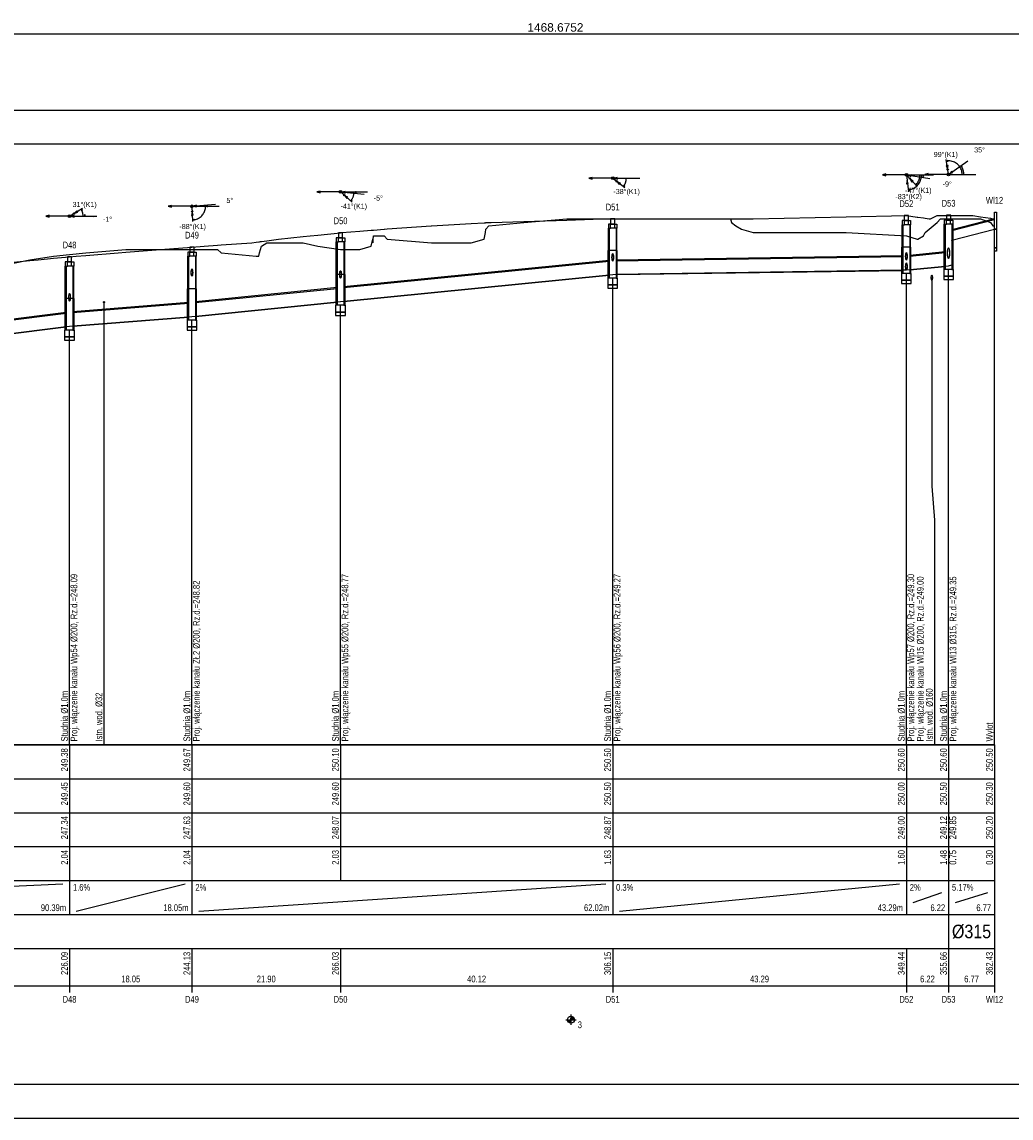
# Model space of a CAD drawing. Header units: metres. Extents: x 0 to 2625, y -705 to 306.
# Tile 4 of 34: x 577 to 869, y -705 to -382. Entities that reach past the tile are written whole.
import ezdxf
from ezdxf.enums import TextEntityAlignment as Align

# ---------------------------------------------------------------- set-up
doc = ezdxf.new("R2010")
doc.units = ezdxf.units.M
doc.header["$LTSCALE"] = 0.2
doc.layers.get('0').update_dxf_attribs({"color": 250, "linetype": 'CONTINUOUS'})
doc.layers.get('Defpoints').update_dxf_attribs({"linetype": 'CONTINUOUS'})
for name, color, linetype in [('Budynki', 7, 'CONTINUOUS'), ('Liczby', 7, 'CONTINUOUS'), ('Linie_opisowe', 7, 'CONTINUOUS'), ('Linie_tabeli', 7, 'CONTINUOUS'), ('Odcinki', 7, 'CONTINUOUS'), ('Opis_PZ', 7, 'CONTINUOUS'), ('Opis_uzbr_n', 7, 'CONTINUOUS'), ('Opis_wl', 7, 'CONTINUOUS'), ('Osie', 7, 'CONTINUOUS'), ('Teren_istn', 3, 'CONTINUOUS'), ('Teren_proj', 2, 'CONTINUOUS'), ('Uzbr_podz', 7, 'CONTINUOUS'), ('warstwa_nr_0', 8, 'CONTINUOUS'), ('Wezly', 7, 'CONTINUOUS'), ('Wymiary', 7, 'CONTINUOUS')]:
    doc.layers.add(name, color=color, linetype=linetype)
doc.styles.get("Standard").update_dxf_attribs({"font": 'arial.ttf'})
doc.dimstyles.new('ISO-25', dxfattribs={"dimtxt": 2.5, "dimasz": 2.5, "dimexe": 1.25, "dimexo": 0.625, "dimtad": 1, "dimdec": 4, "dimdsep": 46, "dimtxsty": 'Standard', "dimcen": 2.5, "dimadec": 0, "dimazin": 0, "dimtfac": 1, "dimtdec": 4, "dimtmove": 0, "dimatfit": 3, "dimfxl": 1, "dimtolj": 1, "dimtzin": 0, "dimarcsym": 0})

# ---------------------------------------------------------------- blocks, each defined once
blk = doc.blocks.new('*D5')
at = {"color": 0, "lineweight": -2, "transparency": 16777216}
for p, q in [((0, -407.47), (0, -384.31)), ((1468.68, -407.47), (1468.68, -384.31)), ((2.5, -385.56), (1466.18, -385.56))]:
    blk.add_line(p, q, dxfattribs=at)
at = {"color": 0, "transparency": 16777216}
for points in [[(2.5, -385.15), (2.5, -385.98), (0, -385.56)], [(1466.18, -385.15), (1466.18, -385.98), (1468.68, -385.56)]]:
    blk.add_solid(points, dxfattribs=at)
at = {"layer": 'Defpoints', "color": 0, "transparency": 16777216}
for p in [(1468.68, -385.56), (0, -408.09), (1468.68, -408.09)]:
    blk.add_point(p, dxfattribs=at)
at = {"color": 0, "transparency": 16777216, "insert": (734.34, -383.66), "char_height": 2.5, "attachment_point": 5}
blk.add_mtext('\\A1;1468.6752', dxfattribs=at)

msp = doc.modelspace()

# ---------------------------------------------------------------- linework, layer by layer
at = {"layer": 'Budynki'}
for points in [[(864.3814, -438.09378), (864.3814, -443.09378), (863.7814, -443.09378), (863.7814, -438.09378)], [(864.3814, -443.09378), (864.3814, -448.59378), (863.7814, -448.59378), (863.7814, -444.59378), (863.7814, -444.59378), (863.7814, -443.09378)], [(864.3814, -448.59378), (864.3814, -449.59378), (863.7814, -449.59378), (863.7814, -448.59378)]]:
    msp.add_lwpolyline(points, close=True, dxfattribs=at)
at = {"layer": 'Liczby'}
for p, q in [((738.4816, -676.99258), (739.3584, -675.19498)), ((738.5454, -677.02098), (739.2946, -675.16658)), ((738.611, -677.04488), (739.229, -675.14268)), ((738.6781, -677.06408), (739.1619, -675.12348)), ((738.7464, -677.07858), (739.0936, -675.10898)), ((738.8155, -677.08828), (739.0245, -675.09928)), ((738.8851, -677.09318), (738.9549, -675.09438)), ((738.92, -674.59378), (738.92, -677.59378)), ((737.42, -676.09378), (740.42, -676.09378)), ((737.9224, -676.16358), (739.9176, -676.02398)), ((737.9297, -676.23298), (739.9103, -675.95458)), ((737.9419, -676.30168), (739.8981, -675.88588)), ((737.9587, -676.36938), (739.8813, -675.81818)), ((737.9803, -676.43578), (739.8597, -675.75178)), ((738.0065, -676.50048), (739.8335, -675.68708)), ((738.0371, -676.56328), (739.8029, -675.62428)), ((738.072, -676.62368), (739.768, -675.56388)), ((738.111, -676.68158), (739.729, -675.50598)), ((738.154, -676.73658), (739.686, -675.45098)), ((738.2007, -676.78848), (739.6393, -675.39908)), ((738.2509, -676.83688), (739.5891, -675.35068)), ((738.3043, -676.88178), (739.5357, -675.30578)), ((738.3608, -676.92278), (739.4792, -675.26478)), ((738.42, -676.95978), (739.42, -675.22778))]:
    msp.add_line(p, q, dxfattribs=at)
msp.add_circle((738.92, -676.09378), 1, dxfattribs=at)
at = {"layer": 'Linie_opisowe'}
msp.add_line((601.2554, -464.63678), (601.2554, -595.09378), dxfattribs=at)
msp.add_lwpolyline([(845.3154, -457.39678), (845.3154, -518.85378), (846.0981, -528.85378), (846.0981, -595.09378)], dxfattribs=at)
at = {"layer": 'Linie_tabeli'}
for p, q in [((591.0965, -595.09378), (591.0965, -605.09378)), ((627.1889, -595.09378), (627.1889, -605.09378)), ((670.985, -595.09378), (670.985, -605.09378)), ((751.2221, -595.09378), (751.2221, -605.09378)), ((837.7981, -595.09378), (837.7981, -605.09378)), ((850.2393, -595.09378), (850.2393, -605.09378)), ((863.7814, -595.09378), (863.7814, -605.09378)), ((863.7814, -595.09378), (863.7814, -666.09378)), ((138.92, -605.09378), (863.7814, -605.09378)), ((591.0965, -605.09378), (591.0965, -635.09378)), ((627.1889, -605.09378), (627.1889, -635.09378)), ((670.985, -605.09378), (670.985, -635.09378)), ((751.2221, -605.09378), (751.2221, -635.09378)), ((837.7981, -605.09378), (837.7981, -635.09378)), ((850.2393, -605.09378), (850.2393, -635.09378)), ((863.7814, -605.09378), (863.7814, -635.09378)), ((138.92, -615.09378), (863.7814, -615.09378)), ((138.92, -625.09378), (863.7814, -625.09378)), ((138.92, -635.09378), (863.7814, -635.09378)), ((412.3194, -644.09378), (589.0965, -636.09378)), ((591.0965, -635.09378), (591.0965, -645.09378)), ((593.0965, -644.09378), (625.1889, -636.09378)), ((627.1889, -635.09378), (627.1889, -645.09378)), ((629.1889, -644.09378), (749.2221, -636.09378)), ((751.2221, -635.09378), (751.2221, -645.09378)), ((753.2221, -644.09378), (835.7981, -636.09378)), ((837.7981, -635.09378), (837.7981, -645.09378)), ((850.2393, -635.09378), (850.2393, -645.09378)), ((850.2393, -635.09378), (850.2393, -645.09378)), ((863.7814, -635.09378), (863.7814, -645.09378)), ((839.7981, -641.59378), (848.2393, -638.59378)), ((852.2393, -641.59378), (861.7814, -638.59378)), ((138.92, -645.09378), (863.7814, -645.09378)), ((850.2393, -645.09378), (850.2393, -655.09378)), ((863.7814, -645.09378), (863.7814, -655.09378)), ((138.92, -655.09378), (863.7814, -655.09378)), ((591.0965, -655.09378), (591.0965, -668.09378)), ((627.1889, -655.09378), (627.1889, -668.09378)), ((670.985, -655.09378), (670.985, -668.09378)), ((751.2221, -655.09378), (751.2221, -668.09378)), ((837.7981, -655.09378), (837.7981, -668.09378)), ((850.2393, -655.09378), (850.2393, -668.09378)), ((863.7814, -655.09378), (863.7814, -668.09378)), ((138.92, -666.09378), (863.7814, -666.09378))]:
    msp.add_line(p, q, dxfattribs=at)
msp.add_lwpolyline([(30, -695.09378), (1458.6752, -695.09378), (1458.6752, -418.09378), (30, -418.09378)], close=True, dxfattribs=at)
for points in [[(863.7814, -595.09378), (863.7814, -448.59378)], [(850.2393, -595.09378), (850.2393, -454.97648)], [(751.2221, -595.09378), (751.2221, -457.51918)], [(837.7981, -595.09378), (837.7981, -456.13558)], [(670.985, -595.09378), (670.985, -465.54288)], [(627.1889, -595.09378), (627.1889, -469.90258)], [(591.0965, -595.09378), (591.0965, -472.83488)]]:
    msp.add_lwpolyline(points, dxfattribs=at)
msp.add_lwpolyline([(138.92, -595.09378, 0.5, 0.5, 0), (863.7814, -595.09378, 0.5, 0.5, 0)], format="xyseb", dxfattribs=at)
at = {"layer": 'Odcinki'}
for points in [[(851.2393, -443.47168), (863.7814, -440.23018), (863.7814, -440.08698), (851.2393, -443.32848)], [(851.2393, -446.33528), (863.7814, -443.09378), (863.7814, -443.23698), (851.2393, -446.47848)], [(752.2221, -452.40418), (836.7981, -451.13558), (836.7981, -450.93558), (752.2221, -452.20418)], [(838.7981, -451.02058), (849.2393, -449.97648), (849.2393, -449.77648), (838.7981, -450.82058)], [(671.985, -460.34288), (750.2221, -452.51918), (750.2221, -452.31918), (671.985, -460.14288)], [(752.2221, -456.40418), (836.7981, -455.13558), (836.7981, -455.33558), (752.2221, -456.60418)], [(838.7981, -455.02058), (849.2393, -453.97648), (849.2393, -454.17648), (838.7981, -455.22058)], [(671.985, -464.34288), (750.2221, -456.51918), (750.2221, -456.71918), (671.985, -464.54288)], [(628.1889, -464.72258), (669.985, -460.54288), (669.985, -460.34288), (628.1889, -464.52258)], [(592.0965, -467.62988), (626.1889, -464.90258), (626.1889, -464.70258), (592.0965, -467.42988)], [(628.1889, -468.72258), (669.985, -464.54288), (669.985, -464.74288), (628.1889, -468.92258)], [(532.8708, -474.98818), (590.0965, -467.83488), (590.0965, -467.63488), (532.8708, -474.78818)], [(592.0965, -471.62988), (626.1889, -468.90258), (626.1889, -469.10258), (592.0965, -471.82988)], [(532.8708, -478.98818), (590.0965, -471.83488), (590.0965, -472.03488), (532.8708, -479.18818)]]:
    msp.add_lwpolyline(points, close=True, dxfattribs=at)
at = {"layer": 'Opis_wl'}
for centre, major_axis in [((850.2393, -450.16198), (0, -1.575)), ((850.2393, -450.16198), (0, -1.432)), ((751.2221, -451.41918), (0, -1.1)), ((751.2221, -451.41918), (0, -1)), ((837.7981, -451.12058), (0, -1.1)), ((837.7981, -451.12058), (0, -1)), ((627.1889, -455.89378), (0, -1.1)), ((627.1889, -455.89378), (0, -1)), ((670.985, -456.44288), (0, -1.1)), ((670.985, -456.44288), (0, -1)), ((837.7981, -454.12058), (0, -1.1)), ((837.7981, -454.12058), (0, -1)), ((591.0965, -463.20988), (0, -1.1)), ((591.0965, -463.20988), (0, -1))]:
    msp.add_ellipse(centre, major_axis=major_axis, ratio=0.2, dxfattribs=at)
at = {"layer": 'Osie'}
for p, q in [((751.2221, -428.09378), (759.2221, -428.09378)), ((837.7981, -427.09378), (845.7981, -427.09378)), ((850.2393, -426.97168), (858.2393, -426.97168)), ((670.985, -432.13488), (678.985, -432.13488)), ((591.0965, -439.26678), (599.0965, -439.26678)), ((627.1889, -436.37028), (635.1889, -436.37028))]:
    msp.add_line(p, q, dxfattribs=at)
at = {"layer": 'Teren_istn'}
msp.add_lwpolyline([(574.6132, -453.09378), (579.4339, -452.09378), (586.3995, -451.09378), (591.0965, -450.59808), (595.8751, -450.09378), (607.6574, -449.09378), (627.1889, -449.09378), (634.6757, -449.09378), (635.8346, -450.09378), (646.0972, -451.09378), (646.875, -451.09378), (647.1354, -450.09378), (647.4206, -449.09378), (647.7009, -448.09378), (649.218, -447.09378), (659.986, -447.09378), (664.2502, -448.09378), (670.985, -449.07758), (671.0957, -449.09378), (676.6425, -449.09378), (680.0506, -448.09378), (680.467, -446.09378), (680.4895, -447.09378), (680.6821, -445.09378), (683.8387, -445.09378), (684.7599, -446.09378), (697.7589, -447.09378), (709.4629, -447.09378), (713.3002, -446.09378), (713.5092, -445.09378), (713.6985, -444.09378), (713.7909, -443.09378), (714.7042, -442.09378), (725.013, -441.09378), (737.7196, -440.09378), (751.2221, -440.09378), (785.9105, -440.09378), (786.2344, -441.09378), (787.5226, -442.09378), (789.171, -443.09378), (792.6524, -444.09378), (820.0592, -444.09378), (837.7981, -445.09068), (837.8531, -445.09378), (841.0217, -446.09378), (841.1521, -446.09378), (842.8211, -445.09378), (843.3111, -444.09378), (844.5003, -443.09378), (845.669, -442.09378), (846.8932, -441.09378), (847.8372, -440.09378), (850.2393, -440.09378), (859.6164, -440.09378), (862.5644, -441.09378), (863.2654, -442.09378), (863.7814, -442.09378)], dxfattribs=at)
at = {"layer": 'Teren_proj'}
msp.add_lwpolyline([(574.6132, -452.81128), (579.4339, -452.33078), (581.8114, -452.09378), (586.3995, -451.68508), (591.0965, -451.26678), (593.0388, -451.09378), (595.8751, -450.86558), (605.4683, -450.09378), (607.6574, -449.91768), (617.9014, -449.09378), (627.1889, -448.37028), (630.7391, -448.09378), (634.6757, -447.81438), (635.8346, -447.73218), (644.8296, -447.09378), (646.0972, -446.93318), (646.875, -446.83468), (647.1354, -446.80168), (647.4206, -446.76558), (647.7009, -446.73008), (649.218, -446.53788), (652.7243, -446.09378), (659.986, -445.31208), (662.0135, -445.09378), (664.2502, -444.85468), (670.985, -444.13488), (671.0957, -444.12298), (671.3691, -444.09378), (676.6425, -443.67298), (680.0506, -443.40108), (680.467, -443.36778), (680.4895, -443.36598), (680.6821, -443.35068), (683.8387, -443.09878), (683.9012, -443.09378), (684.7599, -443.03148), (697.684, -442.09378), (697.7589, -442.08958), (709.4629, -441.42958), (713.3002, -441.21318), (713.5092, -441.20138), (713.6985, -441.19078), (713.7909, -441.18548), (714.7042, -441.13398), (715.4179, -441.09378), (725.013, -440.80068), (737.7196, -440.41248), (748.1525, -440.09378), (786.2344, -440.09378), (787.5226, -440.09378), (789.171, -440.09378), (790.1918, -440.09378), (792.6524, -440.04208), (820.0592, -439.46638), (837.7981, -439.09378), (837.8531, -439.10148), (841.0217, -439.54768), (841.1521, -439.56608), (842.8211, -439.80108), (843.3111, -439.87008), (844.5003, -440.03748), (844.8998, -440.09378), (845.669, -439.70438), (846.8752, -439.09378), (846.8932, -439.09378), (847.8372, -439.09378), (850.2393, -439.09378), (857.3464, -439.09378), (859.6164, -439.44658), (862.5644, -439.90468), (863.2654, -440.01358), (863.7814, -440.09378)], dxfattribs=at)
at = {"layer": 'Uzbr_podz'}
for radius in [0.168, 0.16]:
    msp.add_circle((601.2554, -464.63678), radius, dxfattribs=at)
for major_axis in [(0, -0.84), (0, -0.8)]:
    msp.add_ellipse((845.3154, -457.39678), major_axis=major_axis, ratio=0.2, dxfattribs=at)
at = {"layer": 'warstwa_nr_0'}
msp.add_lwpolyline([(0, -705.09378), (1468.6752, -705.09378), (1468.6752, -408.09378), (0, -408.09378)], close=True, dxfattribs=at)
at = {"layer": 'Wezly'}
for p, q in [((751.8221, -441.59378), (750.6221, -441.59378)), ((838.3981, -440.59378), (837.1981, -440.59378)), ((838.3981, -441.79378), (837.1981, -441.79378)), ((850.8393, -440.47168), (849.6393, -440.47168)), ((850.8393, -441.67168), (849.6393, -441.67168)), ((671.585, -445.63488), (670.385, -445.63488)), ((751.8221, -442.79378), (750.6221, -442.79378)), ((671.585, -446.83488), (670.385, -446.83488)), ((838.9181, -448.39378), (836.6781, -448.39378)), ((627.7889, -449.87028), (626.5889, -449.87028)), ((627.7889, -451.07028), (626.5889, -451.07028)), ((752.3421, -449.39378), (750.1021, -449.39378)), ((591.6965, -452.76678), (590.4965, -452.76678)), ((591.6965, -453.96678), (590.4965, -453.96678)), ((672.105, -456.43488), (669.865, -456.43488)), ((628.3089, -460.67028), (626.0689, -460.67028)), ((592.2165, -463.56678), (589.9765, -463.56678))]:
    msp.add_line(p, q, dxfattribs=at)
for points in [[(837.1741, -440.59378), (838.4221, -440.59378), (838.4221, -439.09378), (837.1741, -439.09378)], [(849.6153, -440.47168), (850.8633, -440.47168), (850.8633, -438.97168), (849.6153, -438.97168)], [(750.6221, -441.59378), (749.9721, -441.59378), (749.9721, -442.79378), (750.6221, -442.79378)], [(750.5981, -441.59378), (751.8461, -441.59378), (751.8461, -440.09378), (750.5981, -440.09378)], [(751.8221, -441.59378), (752.4721, -441.59378), (752.4721, -442.79378), (751.8221, -442.79378)], [(837.1981, -440.59378), (836.5481, -440.59378), (836.5481, -441.79378), (837.1981, -441.79378)], [(836.7981, -448.39378), (836.5481, -448.39378), (836.5481, -441.79378), (836.7981, -441.79378)], [(838.3981, -440.59378), (839.0481, -440.59378), (839.0481, -441.79378), (838.3981, -441.79378)], [(838.7981, -448.39378), (839.0481, -448.39378), (839.0481, -441.79378), (838.7981, -441.79378)], [(849.2393, -454.97648), (848.9193, -454.97648), (848.9193, -441.67168), (849.2393, -441.67168)], [(849.6393, -440.47168), (848.9893, -440.47168), (848.9893, -441.67168), (849.6393, -441.67168)], [(850.8393, -440.47168), (851.4893, -440.47168), (851.4893, -441.67168), (850.8393, -441.67168)], [(851.2393, -454.97648), (851.5593, -454.97648), (851.5593, -441.67168), (851.2393, -441.67168)], [(670.385, -445.63488), (669.735, -445.63488), (669.735, -446.83488), (670.385, -446.83488)], [(670.361, -445.63488), (671.609, -445.63488), (671.609, -444.13488), (670.361, -444.13488)], [(671.585, -445.63488), (672.235, -445.63488), (672.235, -446.83488), (671.585, -446.83488)], [(750.2221, -449.39378), (749.9721, -449.39378), (749.9721, -442.79378), (750.2221, -442.79378)], [(752.2221, -449.39378), (752.4721, -449.39378), (752.4721, -442.79378), (752.2221, -442.79378)], [(626.5649, -449.87028), (627.8129, -449.87028), (627.8129, -448.37028), (626.5649, -448.37028)], [(669.985, -456.43488), (669.735, -456.43488), (669.735, -446.83488), (669.985, -446.83488)], [(671.985, -456.43488), (672.235, -456.43488), (672.235, -446.83488), (671.985, -446.83488)], [(836.7981, -456.13558), (836.4781, -456.13558), (836.4781, -448.39378), (836.7981, -448.39378)], [(838.7981, -456.13558), (839.1181, -456.13558), (839.1181, -448.39378), (838.7981, -448.39378)], [(590.4725, -452.76678), (591.7205, -452.76678), (591.7205, -451.26678), (590.4725, -451.26678)], [(626.5889, -449.87028), (625.9389, -449.87028), (625.9389, -451.07028), (626.5889, -451.07028)], [(626.1889, -460.67028), (625.9389, -460.67028), (625.9389, -451.07028), (626.1889, -451.07028)], [(627.7889, -449.87028), (628.4389, -449.87028), (628.4389, -451.07028), (627.7889, -451.07028)], [(628.1889, -460.67028), (628.4389, -460.67028), (628.4389, -451.07028), (628.1889, -451.07028)], [(750.2221, -457.51918), (749.9021, -457.51918), (749.9021, -449.39378), (750.2221, -449.39378)], [(752.2221, -457.51918), (752.5421, -457.51918), (752.5421, -449.39378), (752.2221, -449.39378)], [(590.4965, -452.76678), (589.8465, -452.76678), (589.8465, -453.96678), (590.4965, -453.96678)], [(590.0965, -463.56678), (589.8465, -463.56678), (589.8465, -453.96678), (590.0965, -453.96678)], [(591.6965, -452.76678), (592.3465, -452.76678), (592.3465, -453.96678), (591.6965, -453.96678)], [(592.0965, -463.56678), (592.3465, -463.56678), (592.3465, -453.96678), (592.0965, -453.96678)], [(837.7981, -456.13558), (836.7981, -456.13558), (836.7981, -455.13558), (837.7981, -455.12058), (838.7981, -455.02058), (838.7981, -456.13558)], [(848.7993, -456.97648), (851.6793, -456.97648), (851.6793, -454.97648), (848.7993, -454.97648)], [(850.2393, -454.97648), (849.2393, -454.97648), (849.2393, -453.97648), (850.2393, -453.87648), (851.2393, -453.61528), (851.2393, -454.97648)], [(669.985, -465.54288), (669.665, -465.54288), (669.665, -456.43488), (669.985, -456.43488)], [(671.985, -465.54288), (672.305, -465.54288), (672.305, -456.43488), (671.985, -456.43488)], [(749.7821, -459.51918), (752.6621, -459.51918), (752.6621, -457.51918), (749.7821, -457.51918)], [(751.2221, -457.51918), (750.2221, -457.51918), (750.2221, -456.51918), (751.2221, -456.41918), (752.2221, -456.40418), (752.2221, -457.51918)], [(836.3581, -458.13558), (839.2381, -458.13558), (839.2381, -456.13558), (836.3581, -456.13558)], [(836.3581, -459.13558), (839.2381, -459.13558), (839.2381, -458.13558), (836.3581, -458.13558)], [(848.7993, -457.97648), (851.6793, -457.97648), (851.6793, -456.97648), (848.7993, -456.97648)], [(626.1889, -469.90258), (625.8689, -469.90258), (625.8689, -460.67028), (626.1889, -460.67028)], [(628.1889, -469.90258), (628.5089, -469.90258), (628.5089, -460.67028), (628.1889, -460.67028)], [(749.7821, -460.51918), (752.6621, -460.51918), (752.6621, -459.51918), (749.7821, -459.51918)], [(590.0965, -472.83488), (589.7765, -472.83488), (589.7765, -463.56678), (590.0965, -463.56678)], [(592.0965, -472.83488), (592.4165, -472.83488), (592.4165, -463.56678), (592.0965, -463.56678)], [(670.985, -465.54288), (669.985, -465.54288), (669.985, -464.54288), (670.985, -464.44288), (671.985, -464.34288), (671.985, -465.54288)], [(669.545, -467.54288), (672.425, -467.54288), (672.425, -465.54288), (669.545, -465.54288)], [(669.545, -468.54288), (672.425, -468.54288), (672.425, -467.54288), (669.545, -467.54288)], [(591.0965, -472.83488), (590.0965, -472.83488), (590.0965, -471.83488), (591.0965, -471.70988), (592.0965, -471.62988), (592.0965, -472.83488)], [(625.7489, -471.90258), (628.6289, -471.90258), (628.6289, -469.90258), (625.7489, -469.90258)], [(627.1889, -469.90258), (626.1889, -469.90258), (626.1889, -468.90258), (627.1889, -468.82258), (628.1889, -468.72258), (628.1889, -469.90258)], [(589.6565, -474.83488), (592.5365, -474.83488), (592.5365, -472.83488), (589.6565, -472.83488)], [(589.6565, -475.83488), (592.5365, -475.83488), (592.5365, -474.83488), (589.6565, -474.83488)], [(625.7489, -472.90258), (628.6289, -472.90258), (628.6289, -471.90258), (625.7489, -471.90258)]]:
    msp.add_lwpolyline(points, close=True, dxfattribs=at)
at = {"layer": 'Wymiary'}
for p, q in [((850.2393, -426.97168), (849.5311, -422.52778)), ((850.2393, -426.97168), (855.9445, -422.91568)), ((751.2221, -428.09378), (744.2221, -428.09378)), ((751.2221, -428.09378), (758.222, -428.04688)), ((751.2221, -428.09378), (754.7908, -430.83498)), ((837.7981, -427.09378), (830.7981, -427.09378)), ((837.7981, -427.09378), (840.8529, -430.39808)), ((837.7981, -427.09378), (838.3926, -432.05828)), ((837.7981, -427.09378), (844.7078, -428.21448)), ((850.2393, -426.97168), (843.2393, -426.97168)), ((670.985, -432.13488), (663.985, -432.13488)), ((670.985, -432.13488), (674.3701, -435.09988)), ((670.985, -432.13488), (677.9541, -432.79258)), ((627.1889, -436.37028), (634.1613, -435.74858)), ((591.0965, -439.26678), (584.0965, -439.26678)), ((591.0965, -439.26678), (594.9517, -436.94558)), ((591.0965, -439.26678), (598.0958, -439.36908)), ((627.1889, -436.37028), (620.1889, -436.37028)), ((627.1889, -436.37028), (627.3764, -440.86638))]:
    msp.add_line(p, q, dxfattribs=at)
for points in [[(849.6098, -423.02158), (850.1071, -423.07328), (850.0664, -422.81778)], [(849.9718, -425.29288), (850.0753, -424.29828), (849.5642, -424.37968)], [(850.5654, -426.73988), (851.5026, -426.39118), (851.2026, -425.96928)], [(853.9069, -424.36428), (854.0813, -424.83288), (854.2922, -424.68288)], [(744.2221, -428.09378), (745.1881, -428.35258), (745.1881, -427.83498)], [(751.6221, -428.09108), (752.5898, -428.34348), (752.5863, -427.82578)], [(752.5703, -429.12938), (753.1787, -429.92298), (753.494, -429.51248)], [(830.7981, -427.09378), (831.764, -427.35258), (831.764, -426.83498)], [(838.0002, -428.78168), (837.8581, -429.77158), (838.3721, -429.70998)], [(838.193, -427.15778), (839.105, -427.56798), (839.1879, -427.05698)], [(838.9521, -428.34208), (839.4178, -429.22698), (839.7979, -428.87568)], [(840.5135, -430.03088), (840.956, -429.79808), (840.7803, -429.60808)], [(842.7336, -427.89428), (842.9387, -427.43828), (842.6832, -427.39678)], [(843.2393, -426.97168), (844.2053, -427.23048), (844.2053, -426.71288)], [(663.985, -432.13488), (664.951, -432.39368), (664.951, -431.87598)], [(671.3833, -432.17238), (672.3206, -432.52088), (672.3692, -432.00548)], [(675.4651, -432.55768), (675.6393, -432.08908), (675.3817, -432.06468)], [(754.3943, -430.53038), (754.7912, -430.22628), (754.5859, -430.06858)], [(838.3332, -431.56188), (838.8281, -431.63288), (838.7973, -431.37598)], [(620.1889, -436.37028), (621.1549, -436.62918), (621.1549, -436.11148)], [(627.5873, -436.33478), (628.5724, -436.50678), (628.5265, -435.99118)], [(631.6711, -435.97058), (631.5851, -436.46318), (631.8429, -436.44018)], [(672.2638, -433.25498), (672.8199, -434.08608), (673.161, -433.69668)], [(673.994, -434.77038), (674.4096, -434.49238), (674.2149, -434.32178)], [(584.0965, -439.26678), (585.0625, -439.52558), (585.0625, -439.00798)], [(591.4965, -439.27258), (592.4585, -439.54548), (592.4661, -439.02798)], [(592.5529, -438.38988), (593.5139, -438.11338), (593.2469, -437.66988)], [(594.5233, -437.20348), (594.6616, -437.68398), (594.8833, -437.55048)], [(595.5961, -439.33258), (595.7325, -438.85148), (595.4737, -438.84778)], [(627.2597, -438.06888), (627.0414, -439.04468), (627.5586, -439.02318)], [(627.3555, -440.36688), (627.8435, -440.47608), (627.8327, -440.21748)]]:
    msp.add_lwpolyline(points, close=True, dxfattribs=at)
for points in [[(854.2393, -426.97168), (854.2244, -426.62638), (854.1797, -426.28358), (854.1056, -425.94598), (854.0026, -425.61598), (853.8715, -425.29618), (853.7133, -424.98888), (853.5291, -424.69628), (853.3204, -424.42078), (853.0887, -424.16428), (852.8357, -423.92878), (852.5633, -423.71598), (852.2735, -423.52758), (851.9686, -423.36478), (851.6507, -423.22898), (851.3223, -423.12108), (850.9858, -423.04198), (850.6438, -422.99218), (850.2987, -422.97208), (849.9532, -422.98198), (849.6098, -423.02158)], [(854.7393, -426.97168), (854.7372, -426.83268), (854.7308, -426.69378), (854.72, -426.55508), (854.705, -426.41688), (854.6857, -426.27918), (854.6622, -426.14208), (854.6345, -426.00588), (854.6025, -425.87048), (854.5664, -425.73628), (854.5262, -425.60318), (854.4819, -425.47138), (854.4335, -425.34098), (854.3811, -425.21218), (854.3248, -425.08508), (854.2645, -424.95968), (854.2004, -424.83628), (854.1326, -424.71498), (854.061, -424.59578), (853.9857, -424.47878), (853.9069, -424.36428)], [(754.3943, -430.53038), (754.4724, -430.42528), (754.547, -430.31758), (754.618, -430.20748), (754.6854, -430.09518), (754.7491, -429.98068), (754.809, -429.86418), (754.865, -429.74578), (754.9172, -429.62558), (754.9654, -429.50378), (755.0095, -429.38048), (755.0496, -429.25578), (755.0856, -429.12988), (755.1175, -429.00278), (755.1452, -428.87478), (755.1686, -428.74588), (755.1879, -428.61628), (755.2028, -428.48618), (755.2136, -428.35558), (755.22, -428.22478), (755.2221, -428.09378)], [(838.3332, -431.56188), (838.6558, -431.51128), (838.9738, -431.43748), (839.2857, -431.34078), (839.5898, -431.22168), (839.8844, -431.08088), (840.1681, -430.91908), (840.4392, -430.73718), (840.6965, -430.53608), (840.9385, -430.31688), (841.164, -430.08058), (841.3717, -429.82868), (841.5606, -429.56228), (841.7297, -429.28298), (841.8781, -428.99208), (842.005, -428.69128), (842.1098, -428.38198), (842.1919, -428.06588), (842.2508, -427.74468), (842.2863, -427.42008), (842.2981, -427.09378)], [(840.5135, -430.03088), (840.6322, -429.91648), (840.7462, -429.79728), (840.8551, -429.67348), (840.9588, -429.54528), (841.0572, -429.41288), (841.15, -429.27658), (841.2372, -429.13658), (841.3184, -428.99308), (841.3937, -428.84638), (841.4629, -428.69668), (841.5259, -428.54428), (841.5825, -428.38938), (841.6327, -428.23228), (841.6763, -428.07328), (841.7134, -427.91258), (841.7438, -427.75048), (841.7676, -427.58728), (841.7845, -427.42328), (841.7947, -427.25868), (841.7981, -427.09378)], [(842.7336, -427.89428), (842.7459, -427.81478), (842.7568, -427.73518), (842.7665, -427.65538), (842.7749, -427.57538), (842.782, -427.49528), (842.7878, -427.41518), (842.7923, -427.33488), (842.7955, -427.25458), (842.7975, -427.17418), (842.7981, -427.09378)], [(673.994, -434.77038), (674.0868, -434.66048), (674.1756, -434.54728), (674.2603, -434.43098), (674.3408, -434.31178), (674.4169, -434.18968), (674.4886, -434.06498), (674.5557, -433.93768), (674.6182, -433.80818), (674.676, -433.67638), (674.7291, -433.54268), (674.7773, -433.40718), (674.8206, -433.26998), (674.8589, -433.13128), (674.8923, -432.99138), (674.9205, -432.85028), (674.9437, -432.70828), (674.9618, -432.56558), (674.9747, -432.42228), (674.9825, -432.27868), (674.985, -432.13488)], [(675.4651, -432.55768), (675.4689, -432.51548), (675.4723, -432.47328), (675.4753, -432.43108), (675.4779, -432.38878), (675.4801, -432.34648), (675.4819, -432.30418), (675.4832, -432.26188), (675.4842, -432.21948), (675.4848, -432.17718), (675.485, -432.13488)], [(631.6889, -436.37028), (631.6888, -436.33028), (631.6882, -436.29028), (631.6873, -436.25028), (631.6861, -436.21028), (631.6845, -436.17028), (631.6825, -436.13028), (631.6802, -436.09028), (631.6775, -436.05038), (631.6745, -436.01048), (631.6711, -435.97058)], [(595.0965, -439.26678), (595.0951, -439.15838), (595.0907, -439.05008), (595.0833, -438.94198), (595.0731, -438.83408), (595.0599, -438.72648), (595.0438, -438.61928), (595.0248, -438.51258), (595.0029, -438.40638), (594.9782, -438.30088), (594.9506, -438.19608), (594.9202, -438.09198), (594.8869, -437.98888), (594.8509, -437.88658), (594.8121, -437.78538), (594.7706, -437.68528), (594.7264, -437.58628), (594.6796, -437.48858), (594.6301, -437.39218), (594.578, -437.29708), (594.5233, -437.20348)], [(627.3555, -440.36688), (627.6603, -440.34248), (627.9623, -440.29488), (628.2598, -440.22428), (628.5511, -440.13128), (628.8344, -440.01618), (629.108, -439.87988), (629.3705, -439.72308), (629.6202, -439.54658), (629.8557, -439.35158), (630.0757, -439.13918), (630.2787, -438.91068), (630.4637, -438.66718), (630.6296, -438.41038), (630.7754, -438.14158), (630.9002, -437.86248), (631.0033, -437.57468), (631.0842, -437.27978), (631.1423, -436.97958), (631.1772, -436.67588), (631.1889, -436.37028)]]:
    msp.add_lwpolyline(points, dxfattribs=at)
for centre, radius in [((850.0033, -425.49038), 0.2), ((751.2221, -428.09378), 0.4), ((752.4117, -429.00748), 0.2), ((837.7981, -427.09378), 0.4), ((838.8164, -428.19518), 0.2), ((850.2393, -426.97168), 0.4), ((670.985, -432.13488), 0.4), ((627.1889, -436.37028), 0.4), ((672.1134, -433.12318), 0.2), ((591.0965, -439.26678), 0.4), ((592.3816, -438.49308), 0.2), ((627.2514, -437.86898), 0.2)]:
    msp.add_circle(centre, radius, dxfattribs=at)

# ---------------------------------------------------------------- texts
at = {"layer": 'Liczby', "width": 0.8}
for s, height, p in [('35%%D', 1.5, (859.3676, -420.48198)), ('99%%D(K1)', 1.5, (849.4209, -421.83648)), ('-9%%D', 1.5, (849.8408, -430.54698)), ('-38%%D(K1)', 1.5, (755.346, -432.76138)), ('-83%%D(K2)', 1.5, (838.4758, -434.25338)), ('-47%%D(K1)', 1.5, (841.3281, -432.41208)), ('31%%D(K1)', 1.5, (595.5514, -436.58448)), ('5%%D', 1.5, (638.3447, -435.37548)), ('-41%%D(K1)', 1.5, (674.8967, -437.06108)), ('-5%%D', 1.5, (682.1355, -434.68728)), ('D51', 2, (751.2221, -437.59378)), ('D52', 2, (837.7981, -436.59378)), ('D53', 2, (850.2393, -436.47168)), ('Wl12', 2, (863.7814, -435.59378)), ('-1%%D', 1.5, (602.2954, -440.93048)), ('-88%%D(K1)', 1.5, (627.4055, -443.06578)), ('D50', 2, (670.985, -441.63488)), ('D49', 2, (627.1889, -445.87028)), ('D48', 2, (591.0965, -448.76678)), ('18.05', 2, (609.1427, -665.09378)), ('21.90', 2, (649.087, -665.09378)), ('40.12', 2, (711.1036, -665.09378)), ('43.29', 2, (794.5101, -665.09378)), ('6.22', 2, (844.0187, -665.09378)), ('6.77', 2, (857.0103, -665.09378)), ('D48', 2, (591.0965, -671.09378)), ('D49', 2, (627.1889, -671.09378)), ('D50', 2, (670.985, -671.09378)), ('D51', 2, (751.2221, -671.09378)), ('D52', 2, (837.7981, -671.09378)), ('D53', 2, (850.2393, -671.09378)), ('Wl12', 2, (863.7814, -671.09378))]:
    msp.add_text(s, height=height, dxfattribs=at).set_placement(p, align=Align.CENTER)
for s, p in [('249.38', (590.5965, -596.09378)), ('249.67', (626.6889, -596.09378)), ('250.10', (670.485, -596.09378)), ('250.50', (750.7221, -596.09378)), ('250.60', (837.2981, -596.09378)), ('250.60', (849.7393, -596.09378)), ('250.50', (863.2814, -596.09378)), ('249.45', (590.5965, -606.09378)), ('249.60', (626.6889, -606.09378)), ('249.60', (670.485, -606.09378)), ('250.50', (750.7221, -606.09378)), ('250.00', (837.2981, -606.09378)), ('250.50', (849.7393, -606.09378)), ('250.30', (863.2814, -606.09378)), ('247.34', (590.5965, -616.09378)), ('247.63', (626.6889, -616.09378)), ('248.07', (670.485, -616.09378)), ('248.87', (750.7221, -616.09378)), ('249.00', (837.2981, -616.09378)), ('249.12', (849.7393, -616.09378)), ('249.85', (852.4893, -616.09378)), ('250.20', (863.2814, -616.09378)), ('2.04', (590.5965, -626.09378)), ('2.04', (626.6889, -626.09378)), ('2.03', (670.485, -626.09378)), ('1.63', (750.7221, -626.09378)), ('1.60', (837.2981, -626.09378)), ('1.48', (849.7393, -626.09378)), ('0.75', (852.4893, -626.09378)), ('0.30', (863.2814, -626.09378)), ('226.09', (590.5965, -656.09378)), ('244.13', (626.6889, -656.09378)), ('266.03', (670.485, -656.09378)), ('306.15', (750.7221, -656.09378)), ('349.44', (837.2981, -656.09378)), ('355.66', (849.7393, -656.09378)), ('362.43', (863.2814, -656.09378))]:
    msp.add_text(s, height=2, rotation=90, dxfattribs=at).set_placement(p, align=Align.RIGHT)
for s, p in [('1.6%', (592.0965, -638.09378)), ('2%', (628.1889, -638.09378)), ('0.3%', (752.2221, -638.09378)), ('2%', (838.7981, -638.09378)), ('5.17%', (851.2393, -638.09378)), ('3', (740.92, -678.59378))]:
    msp.add_text(s, height=2, dxfattribs=at).set_placement(p)
for s, p in [('90.39m', (590.0965, -644.09378)), ('18.05m', (626.1889, -644.09378)), ('62.02m', (750.2221, -644.09378)), ('43.29m', (836.7981, -644.09378)), ('6.22', (849.2393, -644.09378)), ('6.77', (862.7814, -644.09378))]:
    msp.add_text(s, height=2, dxfattribs=at).set_placement(p, align=Align.RIGHT)
at = {"layer": 'Liczby', "width": 0.844347}
msp.add_text('%%C315', height=4, dxfattribs=at).set_placement((851.2393, -652.09378), (862.7814, -652.09378), align=Align.FIT)
at = {"layer": 'Opis_PZ', "width": 0.8}
for s, p in [('Studnia %%C1.0m', (590.5965, -594.09378)), ('Studnia %%C1.0m', (626.6889, -594.09378)), ('Studnia %%C1.0m', (670.485, -594.09378)), ('Studnia %%C1.0m', (750.7221, -594.09378)), ('Studnia %%C1.0m', (837.2981, -594.09378)), ('Studnia %%C1.0m', (849.7393, -594.09378)), ('Wylot', (863.2814, -594.09378))]:
    msp.add_text(s, height=2, rotation=90, dxfattribs=at).set_placement(p)
at = {"layer": 'Opis_uzbr_n', "width": 0.8}
for s, p in [('Istn. wod. %%C32', (600.7554, -594.09378)), ('Istn. wod. %%C160', (845.5981, -594.09378))]:
    msp.add_text(s, height=2, rotation=90, dxfattribs=at).set_placement(p)
at = {"layer": 'Opis_wl', "width": 0.8}
for s, p in [('Proj. włączenie kanału Wp54 %%C200, Rz.d.=248.09', (593.3965, -594.09378)), ('Proj. włączenie kanału ZŁ2 %%C200, Rz.d.=248.82', (629.4889, -594.09378)), ('Proj. włączenie kanału Wp55 %%C200, Rz.d.=248.77', (673.285, -594.09378)), ('Proj. włączenie kanału Wp56 %%C200, Rz.d.=249.27', (753.5221, -594.09378)), ('Proj. włączenie kanału Wp57 %%C200, Rz.d.=249.30', (840.0981, -594.09378)), ('Proj. włączenie kanału Wl15 %%C200, Rz.d.=249.00', (842.8981, -594.09378)), ('Proj. włączenie kanału Wl13 %%C315, Rz.d.=249.35', (852.5393, -594.09378))]:
    msp.add_text(s, height=2, rotation=90, dxfattribs=at).set_placement(p)

# ---------------------------------------------------------------- dimensions: what is measured, and where the dimension line sits
dim = msp.add_linear_dim(base=(1468.6752, -385.56269), p1=(0, -408.09378), p2=(1468.6752, -408.09378), dimstyle='ISO-25')
dim.commit()
dim.dimension.update_dxf_attribs({"geometry": '*D5', "text_midpoint": (734.3376, -383.66126)})

doc.saveas('drawing.dxf')
